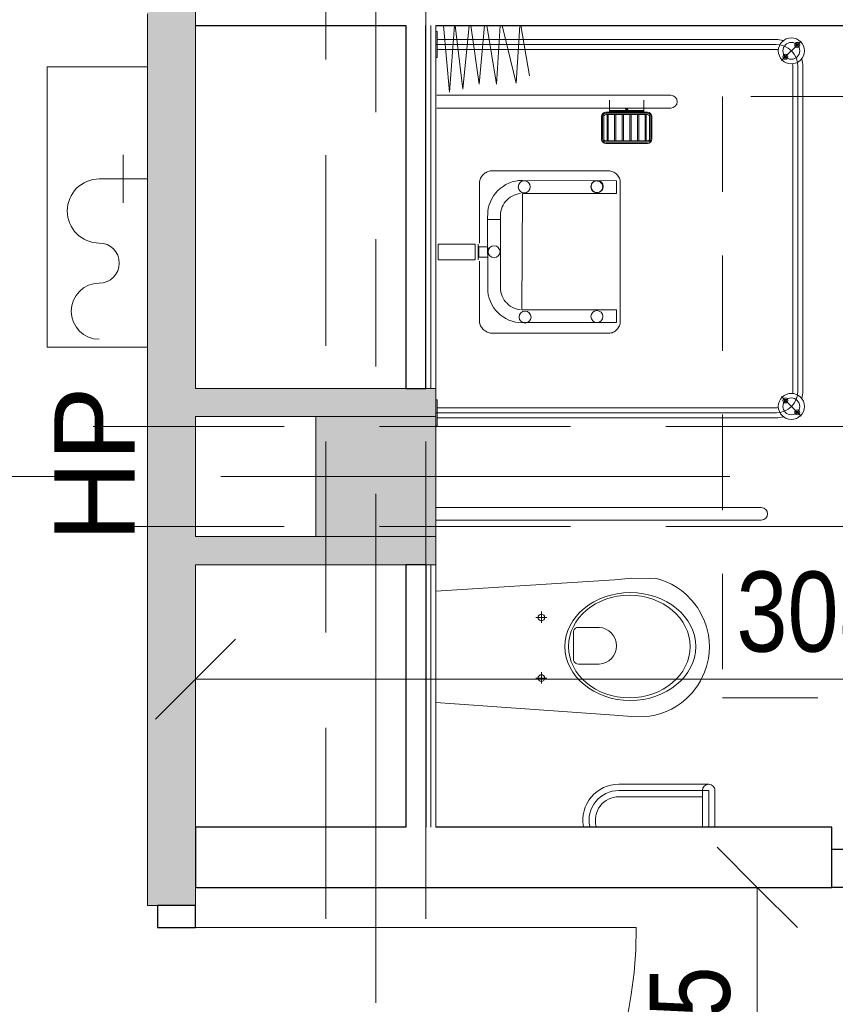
# Model space of a CAD drawing. Header units: centimetres. Extents: x -1631 to 21770, y -8842 to 3590.
# Tile 126 of 150: x 499 to 702, y 757 to 1002. Entities that reach past the tile are written whole.
import ezdxf

# ---------------------------------------------------------------- set-up
doc = ezdxf.new("R2010")
doc.units = ezdxf.units.CM
for name, pattern in [('Oś', [222.25, 127, -31.75, 31.75, -31.75]), ('Ponad', [39.688, 23.813, -15.875]), ('Ukryte', [71.438, 47.625, -23.813])]:
    doc.linetypes.add(name, pattern=pattern)
for name, color, linetype, lineweight in [('A-ANNO-DIMS', 211, 'Continuous', 13), ('A-ANNO-DIMS-100', 211, 'Continuous', 13), ('A-AREA-IDEN', 2, 'Continuous', 13), ('A-DETL-GENF', 92, 'Continuous', 9), ('A-DETL-HDLN', 90, 'Ukryte', 9), ('A-DETL-MEDM', 33, 'Continuous', 13), ('A-DOOR', 31, 'Continuous', 13), ('A-FLOR-OVHD', 1, 'Ponad', 9), ('A-WALL', 113, 'Continuous', 13), ('A-WALL-FNSH', 113, 'Continuous', 13), ('A-WALL-PATT', 111, 'Continuous', 13), ('G-ANNO-TEXT', 231, 'Continuous', 13), ('P-SANR-FIXT', 6, 'Continuous', 9), ('S-COLS', 52, 'Continuous', 13), ('S-GRID', 1, 'Continuous', 13)]:
    doc.layers.add(name, color=color, linetype=linetype, lineweight=lineweight)
doc.styles.add('Arial Narrow_5', font='ARIALN.TTF', dxfattribs={"height": 20})
doc.styles.add('Arial_10', font='arial.ttf', dxfattribs={"height": 20})
doc.styles.add('Arial_11', font='arial.ttf', dxfattribs={"width": 0.85, "height": 23})
doc.dimstyles.new('Diagonal_1_100__0__wewnętrzne_1', dxfattribs={"dimscale": 30.48, "dimtxt": 20.468619, "dimasz": 0.656168, "dimexe": 0.164042, "dimexo": 0.0625, "dimgap": 0.032808, "dimtad": 1, "dimdec": 0, "dimdsep": 46, "dimtxsty": 'Arial Narrow_5', "dimblk1": 'OBLIQUE', "dimblk2": 'OBLIQUE', "dimsah": 1, "dimcen": 0.09, "dimazin": 0, "dimtfac": 1, "dimtdec": 4, "dimtix": 1, "dimtmove": 0, "dimatfit": 3, "dimfxl": 0, "dimtvp": 1, "dimtolj": 1, "dimtzin": 0, "dimarcsym": 0})

# ---------------------------------------------------------------- blocks, each defined once
blk = doc.blocks.new('M_Concrete-Square-Column - 300 x 300mm-1794508-5_piętro III __10_50 m_ - stan projektowany')
at = {"layer": 'S-COLS', "lineweight": 9}
blk.add_hatch(color=254, dxfattribs=at).paths.add_polyline_path([(15, -15), (15, 15), (-15, 15), (-15, -15)], flags=0)
for p, q in [((15, 15), (-15, 15)), ((-15, 15), (-15, -15)), ((15, -15), (15, 15)), ((-15, -15), (15, -15))]:
    blk.add_line(p, q, dxfattribs=at)
blk = doc.blocks.new('DRZWI 1S - automatyczna etykieta - Drzwi 90 _łazienkowe_-2364279-5_piętro III __10_50 m_ - stan projektowany')
at = {"layer": 'A-DETL-GENF'}
for p, q in [((-50.5, 7.5), (-50.5, -2)), ((-45, 7.5), (-50.5, 7.5)), ((-45, -2), (-45, 7.5)), ((50.5, 7.5), (45, 7.5)), ((45, 7.5), (45, -2)), ((50.5, -2), (50.5, 7.5)), ((-50.5, -2), (-45, -2)), ((45, -2), (50.5, -2))]:
    blk.add_line(p, q, dxfattribs=at)
at = {"layer": 'A-DETL-MEDM', "lineweight": 25}
for p, q in [((-45, 7.5), (-50.5, 7.5)), ((-50.5, 7.5), (-50.5, -2)), ((-45, -2), (-45, 7.5)), ((45, -2), (45, 7.5)), ((45, 7.5), (50.5, 7.5)), ((50.5, 7.5), (50.5, -2)), ((-50.5, -2), (-45, -2)), ((50.5, -2), (45, -2))]:
    blk.add_line(p, q, dxfattribs=at)
at = {"layer": 'A-DOOR'}
blk.add_line((45, 7.5), (45, 97.5), dxfattribs=at)
blk.add_arc((45, 7.5), 90, 90, 180, dxfattribs=at)
blk = doc.blocks.new('miska ustępowa dla N_35_5x54 wisząca koło narożna - Type 1-2357504-5_piętro III __10_50 m_ - stan projektowany')
at = {"layer": 'P-SANR-FIXT'}
for p, q in [((-1.4, -3.75), (-4.56, -48.31)), ((29.22, -48.31), (26.4, -3.75)), ((44.09, -84.95), (44.09, -3.75)), ((47.21, -84.95), (47.21, -3.75)), ((4.69, -28.65), (4.69, -31.45)), ((19.8, -28.65), (19.8, -31.45)), ((3.32, -30.06), (6.14, -30.06)), ((18.43, -30.06), (21.25, -30.06)), ((16.4, -38.08), (9.09, -38.08)), ((8.17, -39.35), (8.17, -44.47)), ((17.32, -44.47), (17.32, -39.35)), ((-4.56, -48.31), (-4.88, -52.64)), ((29.58, -52.64), (29.22, -48.31)), ((-24.94, -49.38), (-24.94, -70.25)), ((-23.38, -49.38), (-23.38, -71.81)), ((-21.82, -49.38), (-21.82, -71.81)), ((-4.88, -52.64), (-4.82, -57.07)), ((29.53, -57.07), (29.58, -52.64)), ((-4.82, -57.07), (-4.57, -58.43)), ((-4.57, -58.43), (-4.19, -59.84)), ((29.19, -59.84), (29.57, -58.43)), ((29.57, -58.43), (29.53, -57.07)), ((-4.19, -59.84), (-3.69, -61.21)), ((-3.69, -61.21), (-3.07, -62.53)), ((28.07, -62.53), (28.69, -61.21)), ((28.69, -61.21), (29.19, -59.84)), ((-3.07, -62.53), (-2.34, -63.8)), ((-2.34, -63.8), (-1.51, -65.01)), ((26.51, -65.01), (27.34, -63.8)), ((27.34, -63.8), (28.07, -62.53)), ((-1.51, -65.01), (-0.58, -66.14)), ((-0.58, -66.14), (1.02, -67.71)), ((23.98, -67.71), (25.58, -66.14)), ((25.58, -66.14), (26.51, -65.01)), ((1.02, -67.71), (2.75, -69.02)), ((22.25, -69.02), (23.98, -67.71)), ((-32.54, -70.25), (-23.38, -70.25)), ((2.75, -69.02), (4.01, -69.78)), ((4.01, -69.78), (6.13, -70.8)), ((6.13, -70.8), (7.56, -71.26)), ((17.44, -71.26), (18.87, -70.8)), ((18.87, -70.8), (20.99, -69.78)), ((20.99, -69.78), (22.25, -69.02)), ((-23.38, -71.81), (-32.54, -71.81)), ((-23.38, -73.37), (-32.54, -73.37)), ((7.56, -71.26), (9.56, -71.73)), ((9.56, -71.73), (11.02, -71.92)), ((11.02, -71.92), (12.5, -72)), ((12.5, -72), (13.98, -71.92)), ((13.98, -71.92), (15.44, -71.73)), ((15.44, -71.73), (17.44, -71.26))]:
    blk.add_line(p, q, dxfattribs=at)
for centre in [(4.69, -30.06), (19.8, -30.06)]:
    blk.add_circle(centre, 0.825, dxfattribs=at)
for centre, radius, start, end in [((9.34, -39.23), 1.17, 102.2339, 185.8899), ((16.15, -39.23), 1.17, 354.1101, 77.7661), ((-30.79, -49.38), 8.97, 0, 99.9996), ((-30.79, -49.38), 7.41, 0, 102.1327), ((-30.79, -49.38), 5.85, 0, 105.4382), ((12.74, -44.25), 4.58, 182.8022, 357.1978), ((-23.38, -71.81), 1.56, 0, 90), ((-23.38, -71.81), 1.56, 270, 0), ((45.65, -84.95), 1.56, 180, 360)]:
    blk.add_arc(centre, radius, start, end, dxfattribs=at)
for centre, major_axis, ratio in [((12.55, -52.26), (0, 16.33), 0.823529), ((12.55, -52.01), (0, 15.16), 0.845174)]:
    blk.add_ellipse(centre, major_axis=major_axis, ratio=ratio, dxfattribs=at)
blk = doc.blocks.new('brodzik natryskowy dla N - Type 1-V8-5_piętro III __10_50 m_ - stan projektowany')
at = {"layer": 'P-SANR-FIXT'}
for p, q in [((-35.25, 90), (-40.13, 94.88)), ((47.11, 95.3), (-33.8, 95.3)), ((-33.8, 94.05), (47.11, 94.05)), ((48.56, 90), (53.43, 94.88)), ((47.11, 92.8), (-33.8, 92.8)), ((-40.55, 4.05), (-40.55, 88.55)), ((-39.3, 3.75), (-39.3, 88.55)), ((-38.05, 4.05), (-38.05, 88.55)), ((51.36, 4.05), (51.36, 88.55)), ((52.61, 3.75), (52.61, 88.75)), ((53.86, 4.05), (53.86, 88.55)), ((-26.61, 3.95), (-26.61, 62.35)), ((-23.41, 62.35), (-23.41, 3.95)), ((-22.41, 56.55), (-22.41, 46.15)), ((-22.11, 56.55), (-22.11, 46.15)), ((-21.81, 56.55), (-21.81, 46.15)), ((-15.71, 57.65), (-21.31, 57.65)), ((-15.71, 57.35), (-21.31, 57.35)), ((-15.71, 57.05), (-21.31, 57.05)), ((-15.21, 46.15), (-15.21, 56.55)), ((-14.91, 46.15), (-14.91, 56.55)), ((-14.61, 46.15), (-14.61, 56.55)), ((-22.41, 55.6), (-25.41, 55.6)), ((-22.81, 55.6), (-22.81, 47.1)), ((-22.61, 55.6), (-22.61, 47.1)), ((-21.81, 56.25), (-15.21, 56.25)), ((-21.81, 55.95), (-15.21, 55.95)), ((-21.81, 54.35), (-15.21, 54.35)), ((-21.81, 54.05), (-15.21, 54.05)), ((-21.81, 52.45), (-15.21, 52.45)), ((-21.81, 52.15), (-15.21, 52.15)), ((-21.81, 50.55), (-15.21, 50.55)), ((-21.81, 50.25), (-15.21, 50.25)), ((-6.67, 49.06), (-6.44, 49.24)), ((-6.44, 49.24), (-6.2, 49.39)), ((-6.2, 49.39), (-5.95, 49.52)), ((-5.95, 49.52), (-5.69, 49.63)), ((-5.69, 49.63), (-5.41, 49.71)), ((-5.41, 49.71), (-5.13, 49.76)), ((-5.13, 49.76), (29.82, 49.76)), ((29.82, 49.76), (30.1, 49.76)), ((30.1, 49.76), (30.38, 49.71)), ((30.38, 49.71), (30.65, 49.64)), ((30.65, 49.64), (30.92, 49.53)), ((30.92, 49.53), (31.17, 49.41)), ((31.17, 49.41), (31.41, 49.26)), ((31.41, 49.26), (31.64, 49.09)), ((-22.41, 47.1), (-25.41, 47.1)), ((-21.81, 48.65), (-15.21, 48.65)), ((-21.81, 48.35), (-15.21, 48.35)), ((-21.81, 46.75), (-15.21, 46.75)), ((-7.74, 47.12), (-7.7, 47.39)), ((-7.74, 46.84), (-7.74, 47.12)), ((-7.74, 17.3), (-7.74, 46.84)), ((-7.7, 47.39), (-7.62, 47.66)), ((-7.62, 47.66), (-7.52, 47.93)), ((-7.52, 47.93), (-7.4, 48.18)), ((-7.4, 48.18), (-7.25, 48.42)), ((-7.25, 48.42), (-7.07, 48.65)), ((-7.07, 48.65), (-6.88, 48.86)), ((-6.88, 48.86), (-6.67, 49.06)), ((-5.29, 48.78), (-5.37, 25.35)), ((-2.15, 48.78), (-5.29, 48.78)), ((-2.15, 25.38), (-2.15, 48.78)), ((26.92, 48.78), (30.07, 48.78)), ((26.92, 48.78), (26.92, 25.18)), ((30.07, 25.38), (30.07, 48.78)), ((31.64, 49.09), (31.85, 48.89)), ((31.85, 48.89), (32.05, 48.68)), ((32.05, 48.68), (32.22, 48.46)), ((32.22, 48.46), (32.38, 48.21)), ((32.38, 48.21), (32.51, 47.96)), ((32.51, 47.96), (32.61, 47.69)), ((32.61, 47.69), (32.69, 47.42)), ((32.69, 47.42), (32.74, 47.13)), ((32.74, 47.13), (32.74, 17.61)), ((-21.81, 46.45), (-15.21, 46.45)), ((-21.31, 45.65), (-15.71, 45.65)), ((-21.31, 45.35), (-15.71, 45.35)), ((-21.31, 45.05), (-15.71, 45.05)), ((-5.21, 44.19), (-5.18, 44.33)), ((-5.18, 44.33), (-5.13, 44.46)), ((-5.13, 44.46), (-5.07, 44.59)), ((-5.07, 44.59), (-4.99, 44.71)), ((-4.99, 44.71), (-4.91, 44.83)), ((-4.91, 44.83), (-4.81, 44.93)), ((-4.81, 44.93), (-4.71, 45.02)), ((-4.71, 45.02), (-4.6, 45.11)), ((-4.6, 45.11), (-4.48, 45.18)), ((-4.48, 45.18), (-4.35, 45.24)), ((-4.35, 45.24), (-4.21, 45.29)), ((-4.21, 45.29), (-4.07, 45.33)), ((-4.07, 45.33), (-3.93, 45.35)), ((-3.93, 45.35), (-3.78, 45.36)), ((-3.78, 45.36), (-3.63, 45.35)), ((-3.63, 45.35), (-3.48, 45.33)), ((-3.48, 45.33), (-3.34, 45.29)), ((-3.34, 45.29), (-3.21, 45.24)), ((-3.21, 45.24), (-3.08, 45.18)), ((-3.08, 45.18), (-2.96, 45.11)), ((-2.96, 45.11), (-2.85, 45.02)), ((-2.85, 45.02), (-2.74, 44.93)), ((-2.74, 44.93), (-2.65, 44.83)), ((-2.65, 44.83), (-2.56, 44.71)), ((-2.56, 44.71), (-2.49, 44.59)), ((-2.49, 44.59), (-2.43, 44.46)), ((-2.43, 44.46), (-2.38, 44.33)), ((-2.38, 44.33), (-2.34, 44.19)), ((-5.24, 43.9), (-5.23, 44.04)), ((-5.23, 43.75), (-5.24, 43.9)), ((-5.23, 44.04), (-5.21, 44.19)), ((-5.21, 43.6), (-5.23, 43.75)), ((-5.18, 43.46), (-5.21, 43.6)), ((-5.13, 43.33), (-5.18, 43.46)), ((-5.07, 43.2), (-5.13, 43.33)), ((-4.99, 43.08), (-5.07, 43.2)), ((-4.91, 42.96), (-4.99, 43.08)), ((-4.81, 42.86), (-4.91, 42.96)), ((-4.71, 42.77), (-4.81, 42.86)), ((-4.6, 42.68), (-4.71, 42.77)), ((-4.48, 42.61), (-4.6, 42.68)), ((-4.35, 42.55), (-4.48, 42.61)), ((-4.21, 42.5), (-4.35, 42.55)), ((-4.07, 42.46), (-4.21, 42.5)), ((-3.93, 42.44), (-4.07, 42.46)), ((-3.78, 42.43), (-3.93, 42.44)), ((-3.48, 42.46), (-3.63, 42.44)), ((-3.34, 42.5), (-3.48, 42.46)), ((-3.21, 42.55), (-3.34, 42.5)), ((-3.08, 42.61), (-3.21, 42.55)), ((-2.96, 42.68), (-3.08, 42.61)), ((-2.85, 42.77), (-2.96, 42.68)), ((-2.74, 42.86), (-2.85, 42.77)), ((-2.65, 42.96), (-2.74, 42.86)), ((-2.56, 43.08), (-2.65, 42.96)), ((-2.49, 43.2), (-2.56, 43.08)), ((-2.43, 43.33), (-2.49, 43.2)), ((-2.38, 43.46), (-2.43, 43.33)), ((-2.34, 43.6), (-2.38, 43.46)), ((-2.34, 44.19), (-2.32, 44.04)), ((-2.32, 43.75), (-2.34, 43.6)), ((-2.32, 44.04), (-2.31, 43.9)), ((-2.31, 43.9), (-2.32, 43.75)), ((-44, 24.94), (-31.46, 27.07)), ((-29.67, 23.75), (-44, 24.7)), ((-5.37, 25.35), (-5.32, 24.46)), ((26.92, 25.18), (-2.15, 25.38)), ((-2.03, 24.3), (-2.11, 24.85)), ((26.8, 24.3), (26.88, 24.85)), ((30.15, 25.35), (30.1, 24.46)), ((-44, 20.28), (-29.67, 23.75)), ((-5.32, 24.46), (-5.19, 23.6)), ((-5.19, 23.6), (-4.98, 22.76)), ((-4.98, 22.76), (-4.68, 21.97)), ((-1.89, 23.76), (-2.03, 24.3)), ((-1.71, 23.26), (-1.89, 23.76)), ((-1.47, 22.77), (-1.71, 23.26)), ((-1.19, 22.31), (-1.47, 22.77)), ((-0.87, 21.89), (-1.19, 22.31)), ((25.65, 21.89), (25.96, 22.31)), ((25.96, 22.31), (26.24, 22.77)), ((26.24, 22.77), (26.48, 23.26)), ((26.48, 23.26), (26.66, 23.76)), ((26.66, 23.76), (26.8, 24.3)), ((29.75, 22.76), (29.46, 21.97)), ((29.97, 23.6), (29.75, 22.76)), ((30.1, 24.46), (29.97, 23.6)), ((-29.41, 18.89), (-44, 19.82)), ((-4.68, 21.97), (-4.32, 21.2)), ((-4.32, 21.2), (-3.88, 20.49)), ((-3.88, 20.49), (-3.38, 19.82)), ((-3.38, 19.82), (-2.82, 19.2)), ((-0.51, 21.49), (-0.87, 21.89)), ((-0.12, 21.13), (-0.51, 21.49)), ((0.31, 20.81), (-0.12, 21.13)), ((0.76, 20.54), (0.31, 20.81)), ((1.25, 20.3), (0.76, 20.54)), ((1.76, 20.11), (1.25, 20.3)), ((2.29, 19.98), (1.76, 20.11)), ((2.84, 19.89), (2.29, 19.98)), ((3.4, 19.86), (2.84, 19.89)), ((4.41, 19.87), (3.4, 19.86)), ((3.78, 19.87), (21.37, 19.87)), ((4.41, 16.64), (4.41, 19.87)), ((21.37, 19.87), (21.94, 19.89)), ((21.94, 19.89), (22.49, 19.98)), ((22.49, 19.98), (23.02, 20.11)), ((23.02, 20.11), (23.53, 20.3)), ((23.53, 20.3), (24.01, 20.54)), ((24.01, 20.54), (24.47, 20.81)), ((24.47, 20.81), (24.89, 21.13)), ((24.89, 21.13), (25.29, 21.49)), ((25.29, 21.49), (25.65, 21.89)), ((28.16, 19.82), (27.59, 19.2)), ((28.66, 20.49), (28.16, 19.82)), ((29.09, 21.2), (28.66, 20.49)), ((29.46, 21.97), (29.09, 21.2)), ((-44, 16.46), (-29.41, 18.89)), ((-7.7, 17.03), (-7.74, 17.3)), ((-2.82, 19.2), (-2.2, 18.64)), ((-2.2, 18.64), (-1.53, 18.13)), ((-1.53, 18.13), (-0.81, 17.7)), ((-0.81, 17.7), (-0.05, 17.33)), ((-0.05, 17.33), (0.75, 17.04)), ((24.83, 17.33), (24.03, 17.04)), ((25.59, 17.7), (24.83, 17.33)), ((26.31, 18.13), (25.59, 17.7)), ((26.98, 18.64), (26.31, 18.13)), ((27.59, 19.2), (26.98, 18.64)), ((32.74, 17.33), (32.68, 17.06)), ((32.74, 17.61), (32.74, 17.33)), ((-29.41, 14.55), (-44, 15.88)), ((-7.62, 16.76), (-7.7, 17.03)), ((-7.51, 16.5), (-7.62, 16.76)), ((-7.38, 16.25), (-7.51, 16.5)), ((-7.23, 16), (-7.38, 16.25)), ((-7.05, 15.77), (-7.23, 16)), ((-6.85, 15.56), (-7.05, 15.77)), ((-6.64, 15.36), (-6.85, 15.56)), ((-6.41, 15.18), (-6.64, 15.36)), ((-6.17, 15.02), (-6.41, 15.18)), ((-5.92, 14.89), (-6.17, 15.02)), ((-5.66, 14.78), (-5.92, 14.89)), ((-5.39, 14.7), (-5.66, 14.78)), ((0.75, 17.04), (1.58, 16.82)), ((1.58, 16.82), (2.44, 16.69)), ((2.44, 16.69), (4.41, 16.64)), ((22.33, 16.69), (3.78, 16.64)), ((11.19, 16.69), (13.8, 16.69)), ((11.19, 14.42), (11.19, 16.69)), ((13.8, 16.69), (13.8, 14.42)), ((23.2, 16.82), (22.33, 16.69)), ((24.03, 17.04), (23.2, 16.82)), ((30.62, 14.78), (30.14, 14.63)), ((30.87, 14.89), (30.62, 14.78)), ((31.12, 15.03), (30.87, 14.89)), ((31.36, 15.19), (31.12, 15.03)), ((31.59, 15.37), (31.36, 15.19)), ((31.81, 15.57), (31.59, 15.37)), ((32.01, 15.79), (31.81, 15.57)), ((32.19, 16.02), (32.01, 15.79)), ((32.35, 16.27), (32.19, 16.02)), ((32.49, 16.52), (32.35, 16.27)), ((32.6, 16.79), (32.49, 16.52)), ((32.68, 17.06), (32.6, 16.79)), ((-44, 12.5), (-29.41, 14.55)), ((-5.12, 14.65), (-5.39, 14.7)), ((-4.84, 14.63), (-5.12, 14.65)), ((10.32, 14.63), (-4.84, 14.63)), ((10.54, 13.54), (14.45, 13.54)), ((10.54, 4.27), (10.54, 13.54)), ((14.44, 14.29), (10.55, 14.26)), ((13.8, 14.42), (11.19, 14.42)), ((14.45, 4.27), (14.45, 13.54)), ((30.14, 14.63), (14.73, 14.63)), ((30.36, 14.7), (30.1, 14.65)), ((-28.14, 10.46), (-44, 12.07)), ((-44, 8.54), (-28.14, 10.46)), ((-27.37, 7.14), (-44, 8.35)), ((-44, 5.67), (-27.37, 7.14)), ((-42.55, 4.05), (-42.55, 3.75)), ((-36.05, 4.05), (-42.55, 4.05)), ((-36.05, 3.75), (-36.05, 4.05)), ((14.45, 4.27), (10.54, 4.27)), ((49.36, 4.05), (49.36, 3.75)), ((55.86, 4.05), (49.36, 4.05)), ((55.86, 3.75), (55.86, 4.05))]:
    blk.add_line(p, q, dxfattribs=at)
for centre, radius in [((-37.69, 92.44), 3.25), ((-39.18, 93.92), 0.62), ((-37.69, 92.44), 2.1), ((-39.18, 93.92), 0.32), ((51, 92.44), 3.25), ((51, 92.44), 2.1), ((52.48, 93.92), 0.62), ((52.48, 93.92), 0.32), ((-36.21, 90.95), 0.62), ((-36.21, 90.95), 0.32), ((49.51, 90.95), 0.62), ((49.51, 90.95), 0.32), ((-3.85, 43.99), 1.5), ((28.59, 43.93), 1.5), ((-3.77, 25.8), 1.5), ((28.71, 25.99), 1.5), ((12.42, 18.25), 1.5)]:
    blk.add_circle(centre, radius, dxfattribs=at)
for centre, radius, start, end in [((-33.8, 88.55), 5.5, 90, 180), ((-33.8, 88.55), 6.75, 90, 106.4965), ((47.11, 88.55), 6.75, 73.5035, 90), ((47.11, 88.55), 5.5, 0, 90), ((-33.8, 88.55), 4.25, 90, 98.8511), ((47.11, 88.55), 4.25, 81.1489, 90), ((-33.8, 88.55), 6.75, 163.5035, 180), ((-33.8, 88.55), 4.25, 171.1489, 180), ((47.11, 88.55), 4.25, 0, 8.8511), ((47.11, 88.55), 6.75, 0, 16.4965), ((-25.01, 62.35), 1.6, 0, 180), ((-21.31, 56.55), 1.1, 90, 180), ((-21.31, 56.55), 0.8, 90, 180), ((-21.31, 56.55), 0.5, 90, 180), ((-15.71, 56.55), 1.1, 0, 90), ((-15.71, 56.55), 0.8, 0, 90), ((-15.71, 56.55), 0.5, 0, 90), ((-21.31, 46.15), 1.1, 180, 270), ((-21.31, 46.15), 0.8, 180, 270), ((-21.31, 46.15), 0.5, 180, 270), ((-15.71, 46.15), 0.5, 270, 0), ((-15.71, 46.15), 0.8, 270, 0), ((-15.71, 46.15), 1.1, 270, 0)]:
    blk.add_arc(centre, radius, start, end, dxfattribs=at)
blk.add_ellipse((-23.14, 51.35), major_axis=(0, 0.325), ratio=0.224951, dxfattribs=at)
blk = doc.blocks.new('HYDRANT_PPOZ_SZAFKA_NASCIENNA - SUPRON 3-V11-5_piętro III __10_50 m_ - stan projektowany')
at = {"layer": 'P-SANR-FIXT'}
for p, q in [((47.5, 31), (-22.5, 31)), ((-22.5, 31), (-22.5, 6)), ((-22.5, 6), (-22.5, 31)), ((-22.5, 31), (47.5, 31)), ((47.5, 6), (47.5, 31)), ((47.5, 31), (47.5, 6)), ((19.5, 6), (19.5, 18)), ((19.5, 12), (13.5, 12)), ((19.5, 12), (25.5, 12))]:
    blk.add_line(p, q, dxfattribs=at)
for centre, radius, start, end in [((-13.5, 18), 7, 0, 180), ((11.5, 18), 8, 360, 180), ((-1.5, 18), 5, 180, 360)]:
    blk.add_arc(centre, radius, start, end, dxfattribs=at)
blk = doc.blocks.new('DRZWI 1S - automatyczna etykieta - Drzwi 110-2387946-5_piętro III __10_50 m_ - stan projektowany')
at = {"layer": 'A-DETL-GENF'}
for p, q in [((-60.5, 3.5), (-55, 3.5)), ((-60.5, -6), (-60.5, 3.5)), ((-55, 3.5), (-55, -6)), ((55, 3.5), (60.5, 3.5)), ((55, -6), (55, 3.5)), ((60.5, 3.5), (60.5, -6)), ((-55, -6), (-60.5, -6)), ((60.5, -6), (55, -6))]:
    blk.add_line(p, q, dxfattribs=at)
at = {"layer": 'A-DETL-MEDM', "lineweight": 25}
for p, q in [((-60.5, -6), (-60.5, 3.5)), ((-60.5, 3.5), (-55, 3.5)), ((-55, 3.5), (-55, -6)), ((55, 3.5), (55, -6)), ((60.5, 3.5), (55, 3.5)), ((60.5, -6), (60.5, 3.5)), ((-55, -6), (-60.5, -6)), ((55, -6), (60.5, -6))]:
    blk.add_line(p, q, dxfattribs=at)
at = {"layer": 'A-DOOR'}
blk.add_line((55, -6), (55, -116), dxfattribs=at)
blk.add_arc((55, -6), 110, 180, 270, dxfattribs=at)
blk = doc.blocks.new('DIMBLOCK152-5_piętro III __10_50 m_ - stan projektowany')
at = {"layer": 'A-ANNO-DIMS-100', "transparency": 16777216}
for p, q in [((682.57, 785.83), (672.57, 795.83)), ((677.57, 785.83), (687.57, 785.83)), ((682.57, 785.83), (677.57, 785.83)), ((682.57, 720.83), (682.57, 785.83)), ((682.57, 785.83), (692.57, 775.83)), ((682.57, 720.83), (672.57, 730.83)), ((677.57, 720.83), (687.57, 720.83)), ((682.57, 720.83), (677.57, 720.83)), ((682.57, 720.83), (692.57, 710.83))]:
    blk.add_line(p, q, dxfattribs=at)
at = {"layer": 'A-ANNO-DIMS-100', "color": 0, "transparency": 16777216, "insert": (655.72, 740.65), "char_height": 20, "width": 30.4105, "attachment_point": 1, "rotation": 90, "line_spacing_factor": 0.974696, "style": 'Arial Narrow_5'}
blk.add_mtext('65', dxfattribs=at)
blk = doc.blocks.new('_Oblique')
at = {"color": 0, "linetype": 'ByBlock', "lineweight": -2}
blk.add_line((-0.5, -0.5), (0.5, 0.5), dxfattribs=at)
blk = doc.blocks.new('DIMBLOCK203-5_piętro III __10_50 m_ - stan projektowany')
at = {"layer": 'A-ANNO-DIMS-100', "transparency": 16777216}
for p, q in [((542.38, 837.79), (552.38, 847.79)), ((850.38, 837.79), (860.38, 847.79)), ((542.38, 832.79), (542.38, 842.79)), ((850.38, 832.79), (850.38, 842.79)), ((542.38, 837.79), (532.38, 827.79)), ((850.38, 837.79), (542.38, 837.79)), ((542.38, 837.79), (542.38, 832.79)), ((850.38, 837.79), (840.38, 827.79)), ((850.38, 837.79), (850.38, 832.79))]:
    blk.add_line(p, q, dxfattribs=at)
at = {"layer": 'A-ANNO-DIMS-100', "color": 0, "transparency": 16777216, "insert": (677.37, 864.64), "char_height": 20, "width": 45.6158, "attachment_point": 1, "line_spacing_factor": 0.974696, "style": 'Arial Narrow_5'}
blk.add_mtext('308', dxfattribs=at)

msp = doc.modelspace()

# ---------------------------------------------------------------- hatches: boundary and pattern name
at = {"layer": 'A-WALL-PATT'}
h = msp.add_hatch(color=9, dxfattribs=at)
h.paths.add_polyline_path([(542.38, 132.33), (542.38, 139.33), (530.38, 139.33), (530.38, 132.33)], flags=0)
h.paths.add_polyline_path([(530.38, 250.33), (542.38, 250.33), (542.38, 515.33), (530.38, 515.33), (530.38, 419.08)], flags=0)
h.paths.add_polyline_path([(542.38, 657.83), (542.38, 660.33), (530.38, 660.33), (530.38, 657.83), (532.88, 657.83)], flags=0)
h.paths.add_polyline_path([(542.38, 781.33), (542.38, 1102.83), (530.38, 1102.83), (530.38, 781.33), (532.88, 781.33)], flags=0)
h.paths.add_polyline_path([(530.38, 1312.83), (542.38, 1312.83), (542.38, 1431.33), (530.38, 1431.33)], flags=0)
h.paths.add_polyline_path([(530.38, 1633.83), (542.38, 1633.83), (542.38, 2022.83), (530.38, 2022.83), (530.38, 1665.12)], flags=0)
h.paths.add_polyline_path([(542.38, 2173.83), (542.38, 2458.83), (530.38, 2458.83), (530.38, 2173.83)], flags=0)
h.paths.add_polyline_path([(530.38, 2593.83), (542.38, 2593.83), (542.38, 2824.33), (530.38, 2824.33), (530.38, 2634.27)], flags=0)
for points in [[(602.38, 903.33), (602.38, 910.33), (542.38, 910.33), (542.38, 903.33), (572.38, 903.33)], [(602.38, 866.33), (602.38, 873.33), (542.38, 873.33), (542.38, 866.33), (572.38, 866.33)]]:
    msp.add_hatch(color=9, dxfattribs=at).paths.add_polyline_path(points, flags=0)

# ---------------------------------------------------------------- linework, layer by layer
at = {"layer": 'A-DETL-HDLN'}
for p, q in [((574.88, 420.83), (574.88, 2793.33)), ((599.88, 420.83), (599.88, 2793.33)), ((-1197.62, 900.83), (1172.38, 900.83)), ((-1197.62, 875.83), (1172.38, 875.83))]:
    msp.add_line(p, q, dxfattribs=at)
at = {"layer": 'A-FLOR-OVHD'}
for p, q in [((823.87, 983.15), (673.87, 983.15)), ((673.87, 983.15), (673.87, 833.15)), ((673.87, 833.15), (823.87, 833.15))]:
    msp.add_line(p, q, dxfattribs=at)
at = {"layer": 'A-WALL'}
for p, q in [((542.38, 1015.83), (542.38, 1000.83)), ((601.13, 910.33), (601.13, 1000.83)), ((601.13, 866.33), (601.13, 800.83))]:
    msp.add_line(p, q, dxfattribs=at)
at = {"layer": 'A-WALL', "lineweight": 9}
for p, q in [((530.38, 1003.78), (530.38, 781.33)), ((542.38, 910.33), (542.38, 1000.83)), ((594.88, 910.33), (542.38, 910.33)), ((602.38, 903.33), (602.38, 910.33)), ((542.38, 873.33), (542.38, 903.33)), ((542.38, 903.33), (572.38, 903.33)), ((572.38, 873.33), (542.38, 873.33)), ((602.38, 866.33), (602.38, 873.33)), ((542.38, 781.33), (542.38, 866.33)), ((542.38, 866.33), (594.88, 866.33)), ((530.38, 781.33), (532.88, 781.33))]:
    msp.add_line(p, q, dxfattribs=at)
at = {"layer": 'A-WALL', "color": 7, "lineweight": 25}
for p, q in [((542.38, 1000.83), (594.88, 1000.83)), ((594.88, 1000.83), (594.88, 910.33)), ((599.88, 910.33), (599.88, 1000.83)), ((602.38, 1000.83), (850.38, 1000.83)), ((594.88, 910.33), (599.88, 910.33)), ((599.88, 866.33), (594.88, 866.33)), ((594.88, 866.33), (594.88, 800.83)), ((599.88, 866.33), (599.88, 800.83)), ((594.88, 800.83), (542.38, 800.83)), ((542.38, 800.83), (542.38, 785.83)), ((701.18, 800.83), (602.38, 800.83)), ((701.18, 795.33), (701.18, 800.83)), ((542.38, 785.83), (701.18, 785.83))]:
    msp.add_line(p, q, dxfattribs=at)
at = {"layer": 'A-WALL-FNSH', "color": 250, "lineweight": 9}
for p, q in [((602.38, 910.33), (602.38, 1000.83)), ((599.88, 910.33), (602.38, 910.33)), ((602.38, 866.33), (599.88, 866.33)), ((602.38, 800.83), (602.38, 866.33))]:
    msp.add_line(p, q, dxfattribs=at)
at = {"layer": 'S-GRID', "linetype": 'Oś'}
for p, q in [((587.38, 2884.27), (587.38, 27.13)), ((1342.46, 888.33), (-1368.76, 888.33))]:
    msp.add_line(p, q, dxfattribs=at)

# ---------------------------------------------------------------- block references
at = {"layer": 'A-DOOR'}
for name, p, rotation in [('DRZWI 1S - automatyczna etykieta - Drzwi 90 _łazienkowe_-2364279-5_piętro III __10_50 m_ - stan projektowany', (751.68, 793.33), 180), ('DRZWI 1S - automatyczna etykieta - Drzwi 110-2387946-5_piętro III __10_50 m_ - stan projektowany', (536.38, 720.83), 89.9999999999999)]:
    msp.add_blockref(name, p, dxfattribs=dict(at, rotation=rotation))
at = {"layer": 'P-SANR-FIXT'}
for name, p, rotation in [('brodzik natryskowy dla N - Type 1-V8-5_piętro III __10_50 m_ - stan projektowany', (598.63, 956.83), 270.0000000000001), ('HYDRANT_PPOZ_SZAFKA_NASCIENNA - SUPRON 3-V11-5_piętro III __10_50 m_ - stan projektowany', (536.38, 943.08), 89.9999999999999), ('miska ustępowa dla N_35_5x54 wisząca koło narożna - Type 1-2357504-5_piętro III __10_50 m_ - stan projektowany', (598.63, 833.37), 90.00000000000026)]:
    msp.add_blockref(name, p, dxfattribs=dict(at, rotation=rotation))
at = {"layer": 'S-COLS', "lineweight": 9}
msp.add_blockref('M_Concrete-Square-Column - 300 x 300mm-1794508-5_piętro III __10_50 m_ - stan projektowany', (587.38, 888.33), dxfattribs=at)

# ---------------------------------------------------------------- texts
at = {"layer": 'A-AREA-IDEN', "insert": (776.25, 935.25), "char_height": 23, "width": 68, "attachment_point": 9, "line_spacing_factor": 0.936439, "style": 'Arial_11'}
msp.add_mtext('\\pxqr,t3.69565,7.3913,11.08696,14.78261,18.47826,22.17391,25.86957,29.56522,33.26087,36.95652,40.65217,44.34783,48.04348,51.73913,55.43478,59.13043,62.82609,66.52174,70.21739,73.91304,77.6087,81.30435,85,88.69565,92.3913,96.08696,99.78261,103.47826,107.17391,110.86957,114.56522,118.26087;{5/09a}', dxfattribs=at)
at = {"layer": 'G-ANNO-TEXT', "color": 7, "insert": (507.19, 872.01), "char_height": 20, "width": 40.804, "attachment_point": 1, "rotation": 90, "line_spacing_factor": 0.936439, "style": 'Arial_10'}
msp.add_mtext('\\pxt6.35,12.7,19.05,25.4,31.75,38.1,44.45,50.8,57.15,63.5,69.85,76.2,82.55,88.9,95.25,101.6,107.95,114.3,120.65,127,133.35,139.7,146.05,152.4,158.75,165.1,171.45,177.8,184.15,190.5,196.85,203.2;{HP}', dxfattribs=at)

# ---------------------------------------------------------------- dimensions: what is measured, and where the dimension line sits
at = {"layer": 'A-ANNO-DIMS'}
dim = msp.add_linear_dim(base=(542.38, 837.79), p1=(850.38, 832.79), p2=(542.38, 832.79), dimstyle='Diagonal_1_100__0__wewnętrzne_1', override={"dimpost": '<>', "dimfxl": 308}, dxfattribs=at)
dim.commit()
dim.dimension.update_dxf_attribs({"geometry": 'DIMBLOCK203-5_piętro III __10_50 m_ - stan projektowany', "text_midpoint": (696.38, 849)})
dim = msp.add_linear_dim(base=(682.57, 785.83), p1=(677.57, 720.83), p2=(677.57, 785.83), angle=90, dimstyle='Diagonal_1_100__0__wewnętrzne_1', override={"dimpost": '<>', "dimfxl": 65}, dxfattribs=at)
dim.commit()
dim.dimension.update_dxf_attribs({"geometry": 'DIMBLOCK152-5_piętro III __10_50 m_ - stan projektowany', "text_midpoint": (671.36, 753.33)})

doc.saveas('drawing.dxf')
